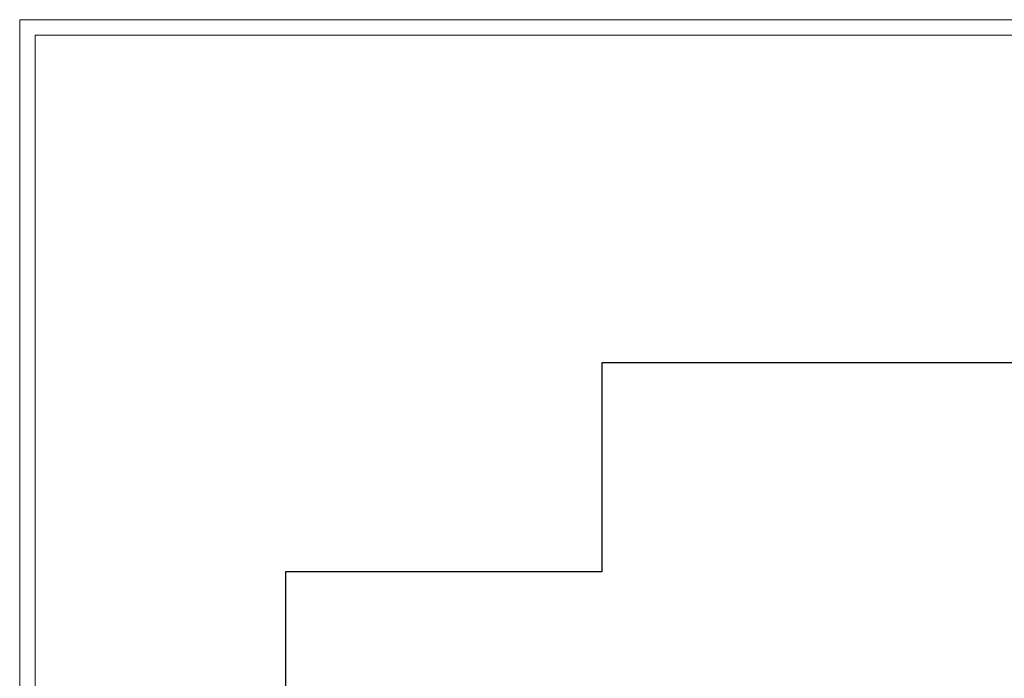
# Model space of a CAD drawing. Header units: millimetres. Extents: x -5207 to 173417, y -28809 to -6400.
# Tile 31 of 256: x -5207 to -2038, y -10814 to -8694. Entities that reach past the tile are written whole.
import ezdxf

# ---------------------------------------------------------------- set-up
doc = ezdxf.new("R2010")
doc.units = ezdxf.units.MM
doc.layers.add('m_tabela', color=7, linetype='Continuous', lineweight=15)
doc.layers.add('mr_ściany', color=7, linetype='Continuous', lineweight=30)

msp = doc.modelspace()

# ---------------------------------------------------------------- linework, layer by layer
at = {"layer": 'm_tabela'}
for p, q in [((-5207.0574, -8694.2257), (-5207.0574, -14634.2257)), ((3202.9426, -8694.2257), (-5207.0574, -8694.2257)), ((-5157.0574, -8744.2257), (-5157.0574, -14584.2257)), ((3152.9426, -8744.2257), (-5157.0574, -8744.2257))]:
    msp.add_line(p, q, dxfattribs=at)
at = {"layer": 'mr_ściany', "ltscale": 2}
msp.add_lwpolyline([(-2650.8122, -12960.2708), (-1518.8122, -12960.2708), (-1518.8122, -13270.2708), (-1025.8122, -13270.2708), (-1025.8122, -12960.2708), (655.1878, -12960.2708), (655.1878, -13402.2708), (1821.1878, -13402.2708), (1821.1878, -12222.2708), (1935.1878, -12222.2708), (1935.1878, -11655.2708), (1823.1878, -11655.2708), (1823.1878, -10468.2708), (809.1878, -10468.2708), (809.1878, -9793.2708), (-708.8122, -9793.2708), (-708.8122, -10490.2708), (-1813.8122, -10490.2708), (-1813.8122, -9798.2708), (-3333.8122, -9798.2708), (-3333.8122, -10471.2708), (-4351.8122, -10471.2708), (-4351.8122, -11110.2708)], dxfattribs=at)

doc.saveas('drawing.dxf')
